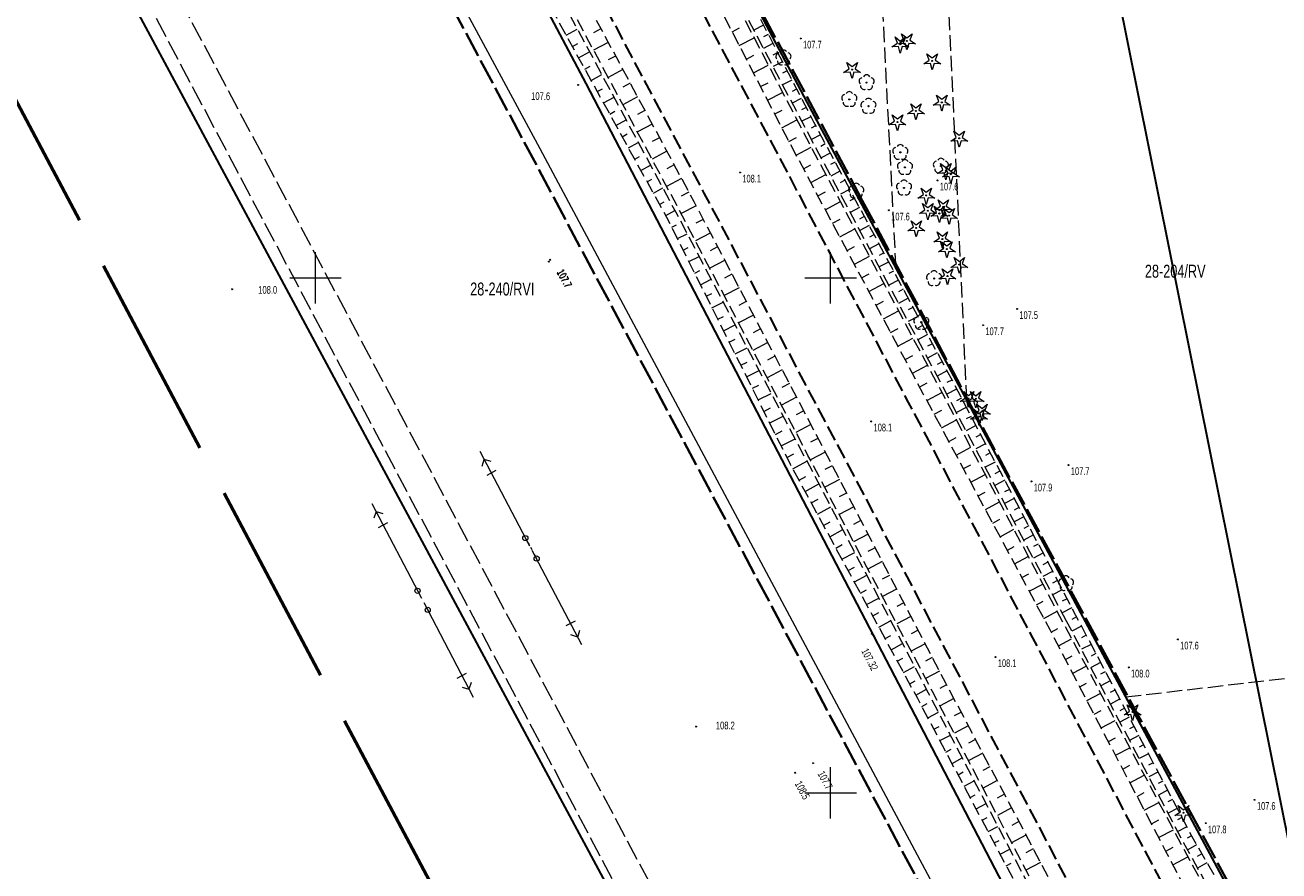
# Model space of a CAD drawing. Header units: metres. Extents: x 7529521 to 7531797, y 5723878 to 5728074.
# Tile 69 of 90: x 7529972 to 7530094, y 5727092 to 5727175. Entities that reach past the tile are written whole.
import ezdxf
from ezdxf.enums import TextEntityAlignment as Align

# ---------------------------------------------------------------- set-up
doc = ezdxf.new("R2010")
doc.units = ezdxf.units.M
for name, pattern in [('11', [3, 2.5, -0.5]), ('4_SUPE_01', [0]), ('4_SUPE_P_01', [2.5, 2, -0.5]), ('4_SUPT_01', [0]), ('4_SUSM03_02', [0]), ('GDE', [0]), ('GUK', [2, 1.5, -0.5]), ('GUZ', [1, 0.5, -0.5]), ('L_0_05', [1.75, 1.25, -0.5]), ('L_0_06', [2, 1.5, -0.5]), ('L_0_09', [2.5, 2, -0.5])]:
    doc.linetypes.add(name, pattern=pattern)
doc.layers.get('0').update_dxf_attribs({"color": 252})
for name, color, linetype, lineweight in [('Dzialki', 80, 'GDE', 30), ('jezdnia', 252, 'L_0_06', 18), ('k', 252, 'Continuous', 18), ('Kontury', 252, 'GUK', 18), ('MPZP', 130, '11', 40), ('Numery_konturow', 252, 'Continuous', 13), ('RTPW_T_0', 252, 'Continuous', 15), ('RTPW_T_1', 252, 'Continuous', 15), ('skarpa nieumocniona', 252, 'L_0_05', 18), ('SUPE_L_1', 240, '4_SUPE_01', 18), ('SUPP_L_2', 240, '4_SUPE_P_01', 18), ('SUPT_L_0', 30, '4_SUPT_01', 18), ('SUSM_L_4', 252, 'Continuous', 18), ('Uzytki', 252, 'GUZ', 18), ('wysokosci_naturalne', 7, 'Continuous', 18)]:
    doc.layers.add(name, color=color, linetype=linetype, lineweight=lineweight)
doc.layers.add('zakres', color=7, linetype='L_0_09', lineweight=50, true_color=0xff05ff)
doc.styles.get("Standard").update_dxf_attribs({"font": 'arial.ttf'})

# ---------------------------------------------------------------- blocks, each defined once
blk = doc.blocks.new('2_RTPW02')
at = {"linetype": 'Continuous'}
blk.add_circle((0, 0), 0.045, dxfattribs=at)
blk = doc.blocks.new('2_RTPW01')
at = {"linetype": 'Continuous'}
blk.add_circle((0, 0), 0.045, dxfattribs=at)
blk = doc.blocks.new('OBOP02_01')
at = {"linetype": 'Continuous', "lineweight": 18}
blk.add_hatch(color=0, dxfattribs=at).paths.add_polyline_path([(0, -0.1, 1), (0, 0.1, 1)])
at = {"color": 0, "linetype": 'Continuous', "lineweight": 18}
blk.add_circle((0, 0), 0.1, dxfattribs=at)
for centre, radius, start, end in [((-0.77, 0.25), 0.7, 101.6336, 222.6627), ((0, 0.8), 0.7, 29.8459, 150.1541), ((0.77, 0.25), 0.7, 317.3373, 78.3664), ((-0.46, -0.64), 0.71, 174.3693, 292.5572), ((0.46, -0.64), 0.71, 247.4428, 5.6307)]:
    blk.add_arc(centre, radius, start, end, dxfattribs=at)
blk = doc.blocks.new('OBOP01_01')
at = {"linetype": 'Continuous', "lineweight": 18}
blk.add_hatch(color=0, dxfattribs=at).paths.add_polyline_path([(0, -0.1, 1), (0, 0.1, 1)])
at = {"color": 0, "linetype": 'Continuous', "lineweight": 18, "flags": 128}
blk.add_lwpolyline([(0, -1.74), (-0.35, -0.48), (-1.65, -0.54), (-0.57, 0.18), (-1.02, 1.4), (0, 0.6), (1.02, 1.4), (0.57, 0.18), (1.65, -0.54), (0.35, -0.48), (0, -1.74)], dxfattribs=at)
at = {"color": 0, "linetype": 'Continuous', "lineweight": 18}
blk.add_circle((0, 0), 0.1, dxfattribs=at)
blk = doc.blocks.new('RTPW01')
at = {"linetype": 'Continuous', "lineweight": 13}
blk.add_hatch(color=0, dxfattribs=at).paths.add_polyline_path([(0, -0.09, 1), (0, 0.09, 1)])
at = {"color": 0, "linetype": 'Continuous', "lineweight": 13}
blk.add_circle((0, 0), 0.0906, dxfattribs=at)

msp = doc.modelspace()

# ---------------------------------------------------------------- linework, layer by layer
at = {"layer": 'Dzialki'}
for p, q in [((7530026.26, 5727168.86), (7529883.55, 5727438.51)), ((7529910.86, 5727309.49), (7530070.86, 5727011.8)), ((7530097.61, 5727079.61), (7530065.88, 5727237.25)), ((7530015.77, 5727227.44), (7530047.7, 5727167.06)), ((7530100.06, 5727027.16), (7530026.26, 5727168.86)), ((7530047.7, 5727167.06), (7530091.73, 5727084.88))]:
    msp.add_line(p, q, dxfattribs=at)
at = {"layer": 'jezdnia', "color": 251, "lineweight": 30, "flags": 128}
for points in [[(7530249.74, 5726774.91), (7530238.97, 5726795.03), (7530227.73, 5726816.2), (7530211.17, 5726847.69), (7530209.64, 5726850.47), (7530207.76, 5726854.05), (7530192.02, 5726883.78), (7530183.97, 5726898.95), (7530171.46, 5726922.68), (7530157.86, 5726948.23), (7530144.92, 5726972.76), (7530131.87, 5726997.33), (7530119.38, 5727020.86), (7530101.01, 5727055.65), (7530091.95, 5727072.8), (7530088.26, 5727079.82), (7530081.04, 5727093.4), (7530069.61, 5727115.07), (7530057.57, 5727137.9), (7530044.71, 5727162.33), (7530031.59, 5727187.1), (7530018.34, 5727212.06), (7530007.67, 5727232.32), (7529994.99, 5727256.31), (7529991.76, 5727262.47), (7529988.37, 5727268.84), (7529980.42, 5727283.93), (7529967.15, 5727308.88), (7529954.85, 5727332.14), (7529942.09, 5727356.32), (7529930.86, 5727377.61), (7529915.18, 5727407.25), (7529903.89, 5727428.55), (7529894.26, 5727446.69), (7529880.14, 5727473.23)], [(7530242.27, 5726771.9), (7530231.79, 5726791.68), (7530220.68, 5726812.63), (7530202.29, 5726847.46), (7530185.04, 5726879.79), (7530176.71, 5726895.54), (7530164.42, 5726918.67), (7530150.89, 5726944.21), (7530137.74, 5726969.2), (7530124.84, 5726993.45), (7530112.58, 5727016.63), (7530108.22, 5727024.86), (7530105.48, 5727030.02), (7530093.95, 5727051.8), (7530073.89, 5727089.79), (7530062.53, 5727111.3), (7530050.49, 5727134.16), (7530037.72, 5727158.24), (7530024.4, 5727183.4), (7530011.32, 5727208.1), (7530000.48, 5727228.7), (7529987.91, 5727252.49), (7529973.3, 5727280.18), (7529960.06, 5727305.23), (7529947.76, 5727328.46), (7529935.05, 5727352.46), (7529923.63, 5727374.14), (7529908.05, 5727403.56), (7529896.96, 5727424.57), (7529891.02, 5727435.64), (7529887.4, 5727442.66), (7529880.11, 5727456.35), (7529873.09, 5727469.59)]]:
    msp.add_lwpolyline(points, dxfattribs=at)
at = {"layer": 'k', "linetype": 'Continuous', "lineweight": 18, "flags": 128}
for points in [[(7530000, 5727147.5), (7530000, 5727152.5)], [(7530050, 5727147.5), (7530050, 5727152.5)], [(7529997.5, 5727150), (7530002.5, 5727150)], [(7530047.5, 5727150), (7530052.5, 5727150)], [(7530050, 5727097.5), (7530050, 5727102.5)], [(7530047.5, 5727100), (7530052.5, 5727100)]]:
    msp.add_lwpolyline(points, dxfattribs=at)
at = {"layer": 'Kontury'}
for p, q in [((7530026.26, 5727168.86), (7529938.21, 5727335.23)), ((7529910.86, 5727309.49), (7530070.86, 5727011.8)), ((7530063.22, 5727138.09), (7530058.77, 5727235.85)), ((7530056.35, 5727150.91), (7530052.06, 5727234.54)), ((7530026.38, 5727207.37), (7530047.7, 5727167.06)), ((7530100.06, 5727027.16), (7530026.26, 5727168.86)), ((7530047.7, 5727167.06), (7530056.35, 5727150.91)), ((7530056.35, 5727150.91), (7530063.22, 5727138.09)), ((7530063.22, 5727138.09), (7530078.65, 5727109.32)), ((7530078.65, 5727109.32), (7530132.04, 5727115.56)), ((7530078.65, 5727109.32), (7530091.73, 5727084.88))]:
    msp.add_line(p, q, dxfattribs=at)
at = {"layer": 'MPZP'}
for points in [[(7530187.43, 5726846.62), (7530186.04, 5726849.48), (7530162.25, 5726892.49), (7530099.06, 5727015.36), (7529930.79, 5727330.98), (7529894.38, 5727311.65)], [(7530012.9, 5727233.03), (7530026.49, 5727207.31), (7530053.07, 5727157.52), (7530063.34, 5727138.11), (7530094.71, 5727079.94), (7530096.9, 5727075.99), (7530110.77, 5727074.38), (7530150.22, 5727081.8)]]:
    msp.add_lwpolyline(points, dxfattribs=at)
at = {"layer": 'skarpa nieumocniona', "color": 252, "lineweight": 18, "flags": 128}
for points in [[(7529895.61, 5727424.12), (7529906.99, 5727402.7), (7529922.29, 5727373.53), (7529933.54, 5727351.9), (7529946.4, 5727327.87), (7529958.63, 5727304.49), (7529971.78, 5727279.42), (7529986.51, 5727251.6), (7529999.11, 5727228.18), (7530010.23, 5727207.17), (7530023.05, 5727182.83), (7530036.72, 5727157.41), (7530049.25, 5727133.51), (7530061.15, 5727110.67), (7530072.48, 5727089.25), (7530092.63, 5727051.03), (7530103.79, 5727029.91), (7530104.03, 5727028.79), (7530102.47, 5727028.89), (7530091.22, 5727050.24), (7530071, 5727088.57), (7530059.88, 5727109.85), (7530047.8, 5727132.76), (7530035.27, 5727156.66), (7530021.63, 5727182.11), (7530008.98, 5727206.48), (7529997.77, 5727227.51), (7529985.05, 5727251.09), (7529970.43, 5727278.88), (7529957.4, 5727303.71), (7529945.12, 5727327.13), (7529932.24, 5727351.06), (7529920.55, 5727373.54), (7529905.36, 5727402.01), (7529894.06, 5727423.19), (7529888.05, 5727434.42), (7529887.99, 5727435.31), (7529889.02, 5727435.54)], [(7529893.62, 5727423.01), (7529905.03, 5727401.81), (7529919.97, 5727373.58), (7529931.87, 5727350.91), (7529944.62, 5727326.72), (7529956.98, 5727303.5), (7529970.14, 5727278.63), (7529984.72, 5727250.64), (7529997.32, 5727227.36), (7530008.61, 5727206.09), (7530021.21, 5727181.97), (7530034.96, 5727156.39), (7530047.53, 5727132.51), (7530059.48, 5727109.73), (7530070.64, 5727088.27), (7530090.89, 5727050.03), (7530101.65, 5727028.35), (7530101.41, 5727027.38), (7530100.31, 5727029.44), (7530089.93, 5727049.43), (7530069.8, 5727087.74), (7530058.45, 5727109.15), (7530046.1, 5727131.89), (7530034.11, 5727155.85), (7530019.93, 5727181.53), (7530007.42, 5727205.34), (7529995.44, 5727227.41), (7529983.61, 5727250.06), (7529969.01, 5727278.5), (7529955.89, 5727303.01), (7529943.76, 5727326.51), (7529930.51, 5727350.04), (7529918.58, 5727373.45), (7529903.32, 5727400.53), (7529892.77, 5727422.66), (7529886.54, 5727434.33), (7529887.02, 5727434.73), (7529887.76, 5727434.07)], [(7530091.49, 5727081.13), (7530091.43, 5727080.24), (7530089.68, 5727080.66), (7530082.53, 5727094.32), (7530071.3, 5727115.82), (7530059.02, 5727138.69), (7530045.92, 5727163.31), (7530033.2, 5727187.89), (7530019.74, 5727212.96), (7530009.31, 5727233.03), (7529993.72, 5727262.85), (7529994.33, 5727263.36), (7529995.12, 5727262.64), (7530010.72, 5727233.72), (7530021.07, 5727213.75), (7530034.63, 5727188.55), (7530047.19, 5727164.43), (7530060.59, 5727139.27), (7530072.6, 5727116.44), (7530084.06, 5727094.94)], [(7530072.9, 5727116.66), (7530060.91, 5727139.39), (7530047.52, 5727164.6), (7530034.87, 5727188.63), (7530021.36, 5727213.96), (7530011.07, 5727233.84), (7529995.51, 5727262.67), (7529995.35, 5727263.86), (7529996.08, 5727263.95), (7530012.36, 5727234.51), (7530022.35, 5727214.5), (7530035.9, 5727189.19), (7530048.33, 5727165.16), (7530061.84, 5727139.95), (7530073.78, 5727117.26), (7530085.17, 5727095.55), (7530093.22, 5727081.67), (7530092.47, 5727080.8), (7530091.83, 5727081.42), (7530084.29, 5727095.13)]]:
    msp.add_lwpolyline(points, close=True, dxfattribs=at)
at = {"layer": 'skarpa nieumocniona', "color": 252, "linetype": 'Continuous', "lineweight": 18, "flags": 128}
for points in [[(7530043.48, 5727174.53), (7530042.55, 5727174.05)], [(7530024.33, 5727173.55), (7530025.41, 5727174.15)], [(7530027.7, 5727174.18), (7530026.99, 5727173.8)], [(7530040.44, 5727173.9), (7530041.16, 5727174.27)], [(7530041.13, 5727172.57), (7530042.57, 5727173.31)], [(7530043.94, 5727173.64), (7530043.48, 5727173.4)], [(7530024.93, 5727172.46), (7530025.47, 5727172.75)], [(7530028.41, 5727172.86), (7530026.99, 5727172.1)], [(7530044.4, 5727172.76), (7530043.48, 5727172.28)], [(7530025.54, 5727171.36), (7530026.6, 5727171.95)], [(7530029.12, 5727171.54), (7530028.41, 5727171.16)], [(7530041.82, 5727171.24), (7530042.54, 5727171.61)], [(7530044.86, 5727171.87), (7530044.4, 5727171.63)], [(7530045.32, 5727170.98), (7530044.41, 5727170.51)], [(7530026.14, 5727170.27), (7530026.67, 5727170.56)], [(7530026.75, 5727169.17), (7530027.78, 5727169.75)], [(7530029.83, 5727170.22), (7530028.41, 5727169.45)], [(7530042.51, 5727169.91), (7530043.95, 5727170.65)], [(7530045.77, 5727170.09), (7530045.33, 5727169.86)], [(7530027.35, 5727168.08), (7530027.86, 5727168.36)], [(7530030.54, 5727168.9), (7530029.83, 5727168.51)], [(7530043.2, 5727168.57), (7530043.92, 5727168.95)], [(7530046.23, 5727169.2), (7530045.34, 5727168.74)], [(7530027.96, 5727166.99), (7530028.97, 5727167.54)], [(7530031.25, 5727167.58), (7530029.83, 5727166.81)], [(7530043.88, 5727167.24), (7530045.34, 5727167.99)], [(7530046.69, 5727168.31), (7530046.25, 5727168.08)], [(7530047.15, 5727167.43), (7530046.27, 5727166.97)], [(7530028.56, 5727165.89), (7530029.06, 5727166.17)], [(7530031.96, 5727166.25), (7530031.25, 5727165.87)], [(7530044.57, 5727165.91), (7530045.3, 5727166.29)], [(7530047.61, 5727166.54), (7530047.18, 5727166.31)], [(7530029.16, 5727164.8), (7530030.15, 5727165.34)], [(7530032.67, 5727164.93), (7530031.24, 5727164.17)], [(7530045.26, 5727164.58), (7530046.73, 5727165.33)], [(7530048.07, 5727165.65), (7530047.2, 5727165.2)], [(7530048.54, 5727164.76), (7530048.11, 5727164.53)], [(7530029.77, 5727163.7), (7530030.26, 5727163.97)], [(7530033.38, 5727163.61), (7530032.67, 5727163.23)], [(7530045.95, 5727163.25), (7530046.68, 5727163.63)], [(7530049.01, 5727163.88), (7530048.15, 5727163.42)], [(7530030.37, 5727162.61), (7530031.33, 5727163.14)], [(7530034.09, 5727162.29), (7530032.66, 5727161.52)], [(7530046.66, 5727161.92), (7530048.12, 5727162.7)], [(7530049.48, 5727163), (7530049.05, 5727162.77)], [(7530030.98, 5727161.51), (7530031.45, 5727161.78)], [(7530049.95, 5727162.12), (7530049.09, 5727161.65)], [(7530050.43, 5727161.24), (7530049.99, 5727161)], [(7530031.58, 5727160.42), (7530032.52, 5727160.94)], [(7530034.8, 5727160.97), (7530034.09, 5727160.58)], [(7530047.36, 5727160.6), (7530048.09, 5727160.99)], [(7530048.07, 5727159.27), (7530049.53, 5727160.05)], [(7530050.9, 5727160.36), (7530050.02, 5727159.89)], [(7530032.18, 5727159.33), (7530032.65, 5727159.58)], [(7530032.79, 5727158.23), (7530033.7, 5727158.73)], [(7530035.51, 5727159.65), (7530034.08, 5727158.88)], [(7530051.37, 5727159.48), (7530050.93, 5727159.24)], [(7530051.84, 5727158.59), (7530050.96, 5727158.12)], [(7530033.39, 5727157.14), (7530033.84, 5727157.39)], [(7530036.22, 5727158.33), (7530035.5, 5727157.94)], [(7530048.77, 5727157.95), (7530049.5, 5727158.34)], [(7530049.48, 5727156.62), (7530050.94, 5727157.4)], [(7530052.32, 5727157.71), (7530051.87, 5727157.48)], [(7530034, 5727156.04), (7530034.89, 5727156.53)], [(7530036.93, 5727157), (7530035.48, 5727156.25)], [(7530052.79, 5727156.83), (7530051.9, 5727156.36)], [(7530034.57, 5727154.93), (7530035.03, 5727155.16)], [(7530037.62, 5727155.67), (7530036.9, 5727155.3)], [(7530050.18, 5727155.3), (7530050.91, 5727155.69)], [(7530053.26, 5727155.95), (7530052.81, 5727155.71)], [(7530053.73, 5727155.07), (7530052.84, 5727154.59)], [(7530035.12, 5727153.81), (7530036.07, 5727154.28)], [(7530038.32, 5727154.35), (7530036.88, 5727153.59)], [(7530050.89, 5727153.98), (7530052.35, 5727154.75)], [(7530054.2, 5727154.19), (7530053.76, 5727153.95)], [(7530035.68, 5727152.69), (7530036.17, 5727152.94)], [(7530039.02, 5727153.02), (7530038.3, 5727152.64)], [(7530051.59, 5727152.65), (7530052.32, 5727153.04)], [(7530054.68, 5727153.31), (7530053.78, 5727152.82)], [(7530036.24, 5727151.58), (7530037.23, 5727152.07)], [(7530039.71, 5727151.69), (7530038.27, 5727150.93)], [(7530052.3, 5727151.33), (7530053.76, 5727152.11)], [(7530055.15, 5727152.42), (7530054.7, 5727152.18)], [(7530055.62, 5727151.54), (7530054.71, 5727151.06)], [(7530036.8, 5727150.46), (7530037.31, 5727150.71)], [(7530040.41, 5727150.36), (7530039.69, 5727149.98)], [(7530053, 5727150), (7530053.73, 5727150.39)], [(7530056.09, 5727150.66), (7530055.64, 5727150.42)], [(7530037.36, 5727149.34), (7530038.4, 5727149.86)], [(7530041.11, 5727149.03), (7530039.67, 5727148.28)], [(7530053.71, 5727148.68), (7530055.17, 5727149.46)], [(7530056.57, 5727149.78), (7530055.65, 5727149.29)], [(7530057.04, 5727148.9), (7530056.58, 5727148.65)], [(7530037.92, 5727148.22), (7530038.45, 5727148.49)], [(7530038.48, 5727147.1), (7530039.56, 5727147.65)], [(7530041.81, 5727147.7), (7530041.08, 5727147.33)], [(7530054.41, 5727147.36), (7530055.14, 5727147.74)], [(7530057.51, 5727148.02), (7530056.59, 5727147.52)], [(7530055.12, 5727146.03), (7530056.58, 5727146.81)], [(7530057.98, 5727147.14), (7530057.52, 5727146.89)], [(7530039.04, 5727145.99), (7530039.59, 5727146.26)], [(7530039.6, 5727144.87), (7530040.73, 5727145.43)], [(7530042.5, 5727146.38), (7530041.06, 5727145.62)], [(7530058.46, 5727146.25), (7530057.53, 5727145.76)], [(7530058.93, 5727145.37), (7530058.46, 5727145.12)], [(7530040.16, 5727143.75), (7530040.74, 5727144.04)], [(7530043.2, 5727145.05), (7530042.48, 5727144.67)], [(7530055.82, 5727144.71), (7530056.55, 5727145.1)], [(7530056.53, 5727143.38), (7530057.99, 5727144.16)], [(7530059.4, 5727144.49), (7530058.47, 5727143.99)], [(7530040.72, 5727142.63), (7530041.89, 5727143.22)], [(7530043.9, 5727143.72), (7530042.45, 5727142.96)], [(7530059.87, 5727143.61), (7530059.4, 5727143.36)], [(7530041.28, 5727141.52), (7530041.88, 5727141.81)], [(7530044.59, 5727142.39), (7530043.87, 5727142.01)], [(7530057.23, 5727142.06), (7530057.96, 5727142.45)], [(7530060.35, 5727142.73), (7530059.4, 5727142.22)], [(7530060.82, 5727141.85), (7530060.35, 5727141.59)], [(7530041.84, 5727140.4), (7530043.06, 5727141.01)], [(7530045.29, 5727141.06), (7530043.85, 5727140.31)], [(7530057.94, 5727140.74), (7530059.4, 5727141.51)], [(7530061.29, 5727140.97), (7530060.34, 5727140.46)], [(7530042.4, 5727139.28), (7530043.02, 5727139.59)], [(7530045.99, 5727139.73), (7530045.26, 5727139.36)], [(7530058.64, 5727139.41), (7530059.37, 5727139.8)], [(7530062.23, 5727139.2), (7530061.28, 5727138.7)], [(7530061.76, 5727140.08), (7530061.29, 5727139.83)], [(7530042.96, 5727138.16), (7530044.22, 5727138.79)], [(7530046.68, 5727138.41), (7530045.24, 5727137.65)], [(7530059.35, 5727138.09), (7530060.8, 5727138.87)], [(7530062.7, 5727138.32), (7530062.22, 5727138.06)], [(7530043.52, 5727137.04), (7530044.16, 5727137.37)], [(7530047.38, 5727137.08), (7530046.66, 5727136.7)], [(7530060.06, 5727136.77), (7530060.78, 5727137.15)], [(7530063.16, 5727137.43), (7530062.21, 5727136.93)], [(7530044.08, 5727135.93), (7530045.38, 5727136.58)], [(7530048.08, 5727135.75), (7530046.63, 5727134.99)], [(7530060.77, 5727135.44), (7530062.2, 5727136.21)], [(7530064.09, 5727135.66), (7530063.14, 5727135.16)], [(7530063.63, 5727136.55), (7530063.15, 5727136.3)], [(7530044.64, 5727134.81), (7530045.3, 5727135.14)], [(7530045.2, 5727133.69), (7530046.55, 5727134.37)], [(7530048.77, 5727134.42), (7530048.05, 5727134.04)], [(7530061.48, 5727134.12), (7530062.19, 5727134.5)], [(7530064.56, 5727134.78), (7530064.08, 5727134.53)], [(7530049.47, 5727133.09), (7530048.03, 5727132.34)], [(7530062.18, 5727132.8), (7530063.59, 5727133.56)], [(7530065.02, 5727133.89), (7530064.08, 5727133.39)], [(7530045.76, 5727132.57), (7530046.44, 5727132.92)], [(7530046.33, 5727131.46), (7530047.69, 5727132.2)], [(7530062.89, 5727131.48), (7530063.59, 5727131.86)], [(7530065.96, 5727132.12), (7530065.01, 5727131.62)], [(7530065.49, 5727133.01), (7530065.02, 5727132.76)], [(7530046.93, 5727130.36), (7530047.6, 5727130.73)], [(7530050.16, 5727131.76), (7530049.44, 5727131.39)], [(7530063.6, 5727130.16), (7530064.99, 5727130.9)], [(7530066.42, 5727131.24), (7530065.95, 5727130.99)], [(7530047.52, 5727129.27), (7530048.85, 5727129.99)], [(7530050.85, 5727130.43), (7530049.43, 5727129.69)], [(7530066.89, 5727130.35), (7530065.94, 5727129.85)], [(7530067.35, 5727129.47), (7530066.88, 5727129.22)], [(7530048.12, 5727128.17), (7530048.78, 5727128.52)], [(7530051.55, 5727129.1), (7530050.84, 5727128.73)], [(7530064.31, 5727128.84), (7530065, 5727129.21)], [(7530065.02, 5727127.52), (7530066.39, 5727128.25)], [(7530067.82, 5727128.58), (7530066.88, 5727128.08)], [(7530048.72, 5727127.07), (7530050.01, 5727127.77)], [(7530052.24, 5727127.77), (7530050.83, 5727127.03)], [(7530068.28, 5727127.7), (7530067.81, 5727127.45)], [(7530049.31, 5727125.97), (7530049.95, 5727126.32)], [(7530052.93, 5727126.44), (7530052.23, 5727126.07)], [(7530065.73, 5727126.19), (7530066.41, 5727126.56)], [(7530068.75, 5727126.81), (7530067.81, 5727126.32)], [(7530069.22, 5727125.93), (7530068.75, 5727125.68)], [(7530049.91, 5727124.87), (7530051.17, 5727125.56)], [(7530053.63, 5727125.11), (7530052.23, 5727124.38)], [(7530066.44, 5727124.87), (7530067.78, 5727125.59)], [(7530069.68, 5727125.04), (7530068.74, 5727124.55)], [(7530050.51, 5727123.77), (7530051.13, 5727124.11)], [(7530051.1, 5727122.68), (7530052.33, 5727123.34)], [(7530054.32, 5727123.78), (7530053.62, 5727123.42)], [(7530067.15, 5727123.55), (7530067.82, 5727123.91)], [(7530070.15, 5727124.16), (7530069.68, 5727123.91)], [(7530055.01, 5727122.45), (7530053.62, 5727121.73)], [(7530067.86, 5727122.23), (7530069.18, 5727122.94)], [(7530070.61, 5727123.27), (7530069.68, 5727122.78)], [(7530071.08, 5727122.39), (7530070.61, 5727122.14)], [(7530051.7, 5727121.58), (7530052.31, 5727121.91)], [(7530052.3, 5727120.48), (7530053.5, 5727121.13)], [(7530055.7, 5727121.12), (7530055.01, 5727120.76)], [(7530068.57, 5727120.91), (7530069.22, 5727121.26)], [(7530071.54, 5727121.5), (7530070.61, 5727121.01)], [(7530052.89, 5727119.38), (7530053.48, 5727119.7)], [(7530056.4, 5727119.79), (7530055.02, 5727119.07)], [(7530069.28, 5727119.59), (7530070.58, 5727120.28)], [(7530072.01, 5727120.62), (7530071.54, 5727120.37)], [(7530072.48, 5727119.73), (7530071.54, 5727119.24)], [(7530053.49, 5727118.28), (7530054.66, 5727118.92)], [(7530057.09, 5727118.46), (7530056.41, 5727118.1)], [(7530069.99, 5727118.26), (7530070.63, 5727118.61)], [(7530072.94, 5727118.85), (7530072.47, 5727118.6)], [(7530054.09, 5727117.18), (7530054.66, 5727117.5)], [(7530070.7, 5727116.94), (7530071.97, 5727117.63)], [(7530073.41, 5727117.96), (7530072.48, 5727117.47)], [(7530054.68, 5727116.09), (7530055.82, 5727116.7)], [(7530057.78, 5727117.13), (7530056.42, 5727116.42)], [(7530073.87, 5727117.08), (7530073.41, 5727116.83)], [(7530074.34, 5727116.19), (7530073.41, 5727115.7)], [(7530055.28, 5727114.99), (7530055.84, 5727115.29)], [(7530058.48, 5727115.8), (7530057.8, 5727115.44)], [(7530071.41, 5727115.62), (7530072.04, 5727115.95)], [(7530072.1, 5727114.29), (7530073.38, 5727114.96)], [(7530074.8, 5727115.31), (7530074.34, 5727115.06)], [(7530055.88, 5727113.89), (7530056.98, 5727114.49)], [(7530059.17, 5727114.47), (7530057.82, 5727113.77)], [(7530075.27, 5727114.42), (7530074.34, 5727113.94)], [(7530056.47, 5727112.79), (7530057.02, 5727113.09)], [(7530059.86, 5727113.14), (7530059.19, 5727112.79)], [(7530072.79, 5727112.96), (7530073.44, 5727113.3)], [(7530075.73, 5727113.53), (7530075.27, 5727113.29)], [(7530076.2, 5727112.65), (7530075.28, 5727112.17)], [(7530057.07, 5727111.69), (7530058.14, 5727112.27)], [(7530060.55, 5727111.81), (7530059.22, 5727111.11)], [(7530073.49, 5727111.63), (7530074.8, 5727112.31)], [(7530076.66, 5727111.76), (7530076.2, 5727111.52)], [(7530057.67, 5727110.59), (7530058.19, 5727110.88)], [(7530058.26, 5727109.49), (7530059.3, 5727110.06)], [(7530061.25, 5727110.48), (7530060.59, 5727110.13)], [(7530074.18, 5727110.3), (7530074.84, 5727110.65)], [(7530077.13, 5727110.88), (7530076.21, 5727110.4)], [(7530077.59, 5727109.99), (7530077.14, 5727109.75)], [(7530061.95, 5727109.15), (7530060.62, 5727108.45)], [(7530074.88, 5727108.97), (7530076.21, 5727109.67)], [(7530078.05, 5727109.11), (7530077.15, 5727108.63)], [(7530058.85, 5727108.39), (7530059.37, 5727108.67)], [(7530059.44, 5727107.29), (7530060.46, 5727107.83)], [(7530062.65, 5727107.82), (7530061.98, 5727107.47)], [(7530075.57, 5727107.64), (7530076.24, 5727107.99)], [(7530078.52, 5727108.22), (7530078.07, 5727107.98)], [(7530060.02, 5727106.18), (7530060.53, 5727106.45)], [(7530063.35, 5727106.5), (7530062.01, 5727105.79)], [(7530076.27, 5727106.31), (7530077.62, 5727107.02)], [(7530078.98, 5727107.34), (7530078.08, 5727106.86)], [(7530079.45, 5727106.45), (7530079, 5727106.22)], [(7530060.61, 5727105.08), (7530061.62, 5727105.61)], [(7530064.05, 5727105.17), (7530063.38, 5727104.82)], [(7530076.96, 5727104.98), (7530077.64, 5727105.34)], [(7530079.91, 5727105.57), (7530079.02, 5727105.1)], [(7530061.19, 5727103.97), (7530061.69, 5727104.24)], [(7530064.76, 5727103.85), (7530063.4, 5727103.13)], [(7530077.65, 5727103.65), (7530079.03, 5727104.37)], [(7530080.38, 5727104.68), (7530079.93, 5727104.45)], [(7530061.78, 5727102.87), (7530062.77, 5727103.4)], [(7530078.35, 5727102.32), (7530079.04, 5727102.69)], [(7530080.84, 5727103.8), (7530079.95, 5727103.33)], [(7530081.31, 5727102.91), (7530080.86, 5727102.68)], [(7530062.36, 5727101.77), (7530062.86, 5727102.03)], [(7530065.46, 5727102.52), (7530064.77, 5727102.16)], [(7530079.04, 5727100.99), (7530080.44, 5727101.72)], [(7530081.77, 5727102.02), (7530080.89, 5727101.56)], [(7530062.95, 5727100.66), (7530063.93, 5727101.18)], [(7530066.16, 5727101.19), (7530064.79, 5727100.47)], [(7530082.24, 5727101.14), (7530081.8, 5727100.91)], [(7530082.7, 5727100.25), (7530081.82, 5727099.79)], [(7530063.54, 5727099.56), (7530064.02, 5727099.81)], [(7530064.12, 5727098.45), (7530065.08, 5727098.96)], [(7530066.86, 5727099.87), (7530066.17, 5727099.5)], [(7530079.74, 5727099.66), (7530080.44, 5727100.03)], [(7530080.43, 5727098.33), (7530081.85, 5727099.08)], [(7530083.17, 5727099.37), (7530082.73, 5727099.14)], [(7530067.56, 5727098.54), (7530066.18, 5727097.81)], [(7530083.63, 5727098.48), (7530082.76, 5727098.02)], [(7530064.71, 5727097.35), (7530065.18, 5727097.6)], [(7530065.29, 5727096.24), (7530066.23, 5727096.74)], [(7530068.26, 5727097.22), (7530067.57, 5727096.85)], [(7530081.13, 5727097.01), (7530081.84, 5727097.38)], [(7530084.1, 5727097.6), (7530083.66, 5727097.37)], [(7530084.56, 5727096.71), (7530083.69, 5727096.25)], [(7530065.88, 5727095.14), (7530066.34, 5727095.39)], [(7530068.96, 5727095.89), (7530067.56, 5727095.15)], [(7530081.82, 5727095.68), (7530083.27, 5727096.43)], [(7530085.03, 5727095.83), (7530084.59, 5727095.6)], [(7530066.46, 5727094.04), (7530067.39, 5727094.53)], [(7530069.67, 5727094.57), (7530068.96, 5727094.19)], [(7530082.52, 5727094.35), (7530083.24, 5727094.73)], [(7530085.52, 5727094.95), (7530084.66, 5727094.46)], [(7530086.02, 5727094.09), (7530085.58, 5727093.83)], [(7530067.05, 5727092.93), (7530067.51, 5727093.17)], [(7530070.37, 5727093.24), (7530068.95, 5727092.49)], [(7530083.21, 5727093.02), (7530084.68, 5727093.79)], [(7530086.52, 5727093.22), (7530085.62, 5727092.7)]]:
    msp.add_lwpolyline(points, dxfattribs=at)
at = {"layer": 'SUPE_L_1', "linetype": '4_SUPE_01'}
for p, q in [((7530020.79, 5727123.97), (7530015.98, 5727133.13)), ((7530016.16, 5727131.71), (7530016.38, 5727132.37)), ((7530017.05, 5727132.17), (7530016.38, 5727132.37)), ((7530017.51, 5727131.29), (7530016.63, 5727130.82)), ((7530005.47, 5727128.09), (7530010.28, 5727118.92)), ((7530005.87, 5727127.32), (7530005.66, 5727126.66)), ((7530005.87, 5727127.32), (7530006.54, 5727127.12)), ((7530006.12, 5727125.77), (7530007.01, 5727126.24)), ((7530025.85, 5727114.37), (7530021.03, 5727123.53)), ((7530010.52, 5727118.48), (7530015.29, 5727109.29)), ((7530025.19, 5727116.68), (7530024.31, 5727116.22)), ((7530025.45, 5727115.13), (7530024.78, 5727115.33)), ((7530025.45, 5727115.13), (7530025.66, 5727115.8)), ((7530013.76, 5727111.15), (7530014.65, 5727111.61)), ((7530014.22, 5727110.26), (7530014.89, 5727110.06)), ((7530015.11, 5727110.72), (7530014.89, 5727110.06))]:
    msp.add_line(p, q, dxfattribs=at)
at = {"layer": 'SUPP_L_2', "linetype": '4_SUPE_P_01'}
for p, q in [((7530187.33, 5726799.96), (7529978.99, 5727191.78)), ((7530183.29, 5726800.06), (7529976.28, 5727190.79))]:
    msp.add_line(p, q, dxfattribs=at)
at = {"layer": 'SUPT_L_0', "linetype": '4_SUPT_01'}
for p, q in [((7530021.79, 5727162.53), (7529992.83, 5727216.29)), ((7530064.12, 5727083.32), (7530021.79, 5727162.53))]:
    msp.add_line(p, q, dxfattribs=at)
at = {"layer": 'SUSM_L_4', "linetype": '4_SUSM03_02'}
for p, q in [((7530020.48, 5727124.52), (7530020.72, 5727124.08)), ((7530020.85, 5727123.85), (7530020.98, 5727123.63)), ((7530021.22, 5727123.19), (7530021.46, 5727122.75)), ((7530010.02, 5727119.4), (7530010.25, 5727118.96)), ((7530010.65, 5727118.21), (7530010.89, 5727117.77))]:
    msp.add_line(p, q, dxfattribs=at)
for centre in [(7530020.36, 5727124.74), (7530021.46, 5727122.75), (7530009.9, 5727119.62), (7530010.89, 5727117.77)]:
    msp.add_circle(centre, 0.25, dxfattribs=at)
at = {"layer": 'Uzytki'}
for p, q in [((7529938.21, 5727335.23), (7530026.26, 5727168.86)), ((7530047.7, 5727167.06), (7529996.63, 5727263.65)), ((7530026.26, 5727168.86), (7530100.06, 5727027.16)), ((7530091.73, 5727084.88), (7530047.7, 5727167.06))]:
    msp.add_line(p, q, dxfattribs=at)
at = {"layer": 'wysokosci_naturalne', "color": 252}
for p in [(7530047.1, 5727173.24), (7530041.21, 5727160.23), (7530060.38, 5727159.46), (7530055.66, 5727156.56), (7530068.1, 5727146.98), (7530064.8, 5727145.41), (7530053.94, 5727136.07), (7530073.1, 5727131.83), (7530069.48, 5727130.24), (7530083.71, 5727114.9), (7530066.01, 5727113.19), (7530078.93, 5727112.18), (7530091.15, 5727099.33), (7530086.4, 5727097.06)]:
    msp.add_point(p, dxfattribs=at)
at = {"layer": 'zakres', "color": 210, "lineweight": 50, "ltscale": 10}
msp.add_lwpolyline([(7530152.66, 5726824.25), (7529893.98, 5727312.41), (7529655.25, 5727765.72), (7529520.83, 5728019.58), (7529624.44, 5728074.21), (7529680.51, 5727967.68), (7529859.76, 5727632.54), (7529930.53, 5727498.32), (7530038.61, 5727292.3), (7530118.22, 5727141.23), (7530175.57, 5727034.73), (7530261.4, 5726875.73), (7530322.6, 5726755.46)], dxfattribs=at)

# ---------------------------------------------------------------- block references
at = {"color": 74, "linetype": 'Continuous', "xscale": 0.5, "yscale": 0.5, "zscale": 0.5}
for name, p in [('OBOP01_01', (7530056.76, 5727172.69)), ('OBOP01_01', (7530057.4, 5727173)), ('OBOP02_01', (7530045.42, 5727171.37)), ('OBOP01_01', (7530052.08, 5727170.22)), ('OBOP01_01', (7530059.86, 5727171.06)), ('OBOP02_01', (7530053.49, 5727168.96)), ('OBOP02_01', (7530051.81, 5727167.33)), ('OBOP02_01', (7530053.67, 5727166.67)), ('OBOP01_01', (7530060.79, 5727167.04)), ('OBOP01_01', (7530058.28, 5727166.21)), ('OBOP01_01', (7530056.48, 5727165.13)), ('OBOP01_01', (7530062.48, 5727163.55)), ('OBOP02_01', (7530056.76, 5727162.19)), ('OBOP02_01', (7530057.21, 5727160.73)), ('OBOP02_01', (7530060.7, 5727160.86)), ('OBOP01_01', (7530061.18, 5727160.4)), ('OBOP01_01', (7530061.67, 5727160.07)), ('OBOP02_01', (7530052.48, 5727158.43)), ('OBOP02_01', (7530057.12, 5727158.74)), ('OBOP01_01', (7530059.28, 5727158.01)), ('OBOP01_01', (7530060.93, 5727156.88)), ('OBOP01_01', (7530059.44, 5727156.52)), ('OBOP01_01', (7530060.55, 5727156.25)), ('OBOP01_01', (7530061.5, 5727156.05)), ('OBOP01_01', (7530058.31, 5727154.85)), ('OBOP01_01', (7530060.84, 5727153.76)), ('OBOP01_01', (7530061.28, 5727152.8)), ('OBOP01_01', (7530062.49, 5727151.29)), ('OBOP02_01', (7530060.04, 5727149.94)), ('OBOP01_01', (7530061.34, 5727150.18)), ('OBOP02_01', (7530058.8, 5727145.7)), ('OBOP01_01', (7530063.38, 5727138.28)), ('OBOP01_01', (7530064.08, 5727138.26)), ('OBOP01_01', (7530064.41, 5727136.54)), ('OBOP01_01', (7530064.69, 5727137.03)), ('OBOP02_01', (7530072.85, 5727120.32)), ('OBOP01_01', (7530079.3, 5727107.86)), ('OBOP01_01', (7530084.24, 5727098.07))]:
    msp.add_blockref(name, p, dxfattribs=at)
at = {"layer": 'RTPW_T_0'}
for p in [(7530025.49, 5727168.73), (7530022.65, 5727151.58), (7530022.78, 5727151.76), (7529991.9, 5727148.9), (7530036.94, 5727106.44), (7530048.29, 5727102.89), (7530046.56, 5727101.96)]:
    msp.add_blockref('2_RTPW01', p, dxfattribs=at)
at = {"layer": 'RTPW_T_1'}
msp.add_blockref('2_RTPW02', (7530053.98, 5727115.45), dxfattribs=at)
at = {"layer": 'wysokosci_naturalne', "color": 252, "linetype": 'Continuous', "xscale": 0.5, "yscale": 0.5, "zscale": 0.5}
for p in [(7530047.1, 5727173.24), (7530041.21, 5727160.23), (7530060.38, 5727159.46), (7530055.66, 5727156.56), (7530068.1, 5727146.98), (7530064.8, 5727145.41), (7530053.94, 5727136.07), (7530073.1, 5727131.83), (7530069.48, 5727130.24), (7530083.71, 5727114.9), (7530066.01, 5727113.19), (7530078.93, 5727112.18), (7530091.15, 5727099.33), (7530086.4, 5727097.06)]:
    msp.add_blockref('RTPW01', p, dxfattribs=at)

# ---------------------------------------------------------------- texts
at = {"layer": 'Numery_konturow', "width": 0.7}
msp.add_text('28-204/RV', height=1.26, dxfattribs=at).set_placement((7530086.39, 5727151.28), align=Align.TOP_RIGHT)
msp.add_text('28-240/RVI', height=1.26, dxfattribs=at).set_placement((7530015.01, 5727149.55), align=Align.TOP_LEFT)
at = {"layer": 'RTPW_T_0', "width": 0.7}
for s, rotation, p in [('107.6', 359.32, (7530020.93, 5727167.28)), ('107.7', 299.78, (7530023.36, 5727150.51)), ('107.7', 298.51, (7530023.4, 5727150.6)), ('107.7', 298.55, (7530048.7, 5727101.86)), ('108.5', 298.41, (7530046.49, 5727100.89))]:
    msp.add_text(s, height=0.75, rotation=rotation, dxfattribs=at).set_placement(p)
for s, p in [('108.0', (7529994.44, 5727148.46)), ('108.2', (7530038.86, 5727106.17))]:
    msp.add_text(s, height=0.75, dxfattribs=at).set_placement(p)
at = {"layer": 'RTPW_T_1', "width": 0.7}
msp.add_text('107.32', height=0.75, rotation=297.19, dxfattribs=at).set_placement((7530052.95, 5727113.78))
at = {"layer": 'wysokosci_naturalne', "color": 252, "lineweight": 15, "width": 0.66}
for s, p in [('107.7', (7530047.32, 5727172.27)), ('108.1', (7530041.43, 5727159.26)), ('107.6', (7530060.6, 5727158.49)), ('107.6', (7530055.88, 5727155.58)), ('107.5', (7530068.32, 5727146.01)), ('107.7', (7530065.02, 5727144.44)), ('108.1', (7530054.17, 5727135.1)), ('107.7', (7530073.32, 5727130.86)), ('107.9', (7530069.71, 5727129.27)), ('107.6', (7530083.93, 5727113.93)), ('108.1', (7530066.23, 5727112.22)), ('108.0', (7530079.15, 5727111.21)), ('107.6', (7530091.38, 5727098.36)), ('107.8', (7530086.62, 5727096.08))]:
    msp.add_text(s, height=0.75, dxfattribs=at).set_placement(p)

doc.saveas('drawing.dxf')
